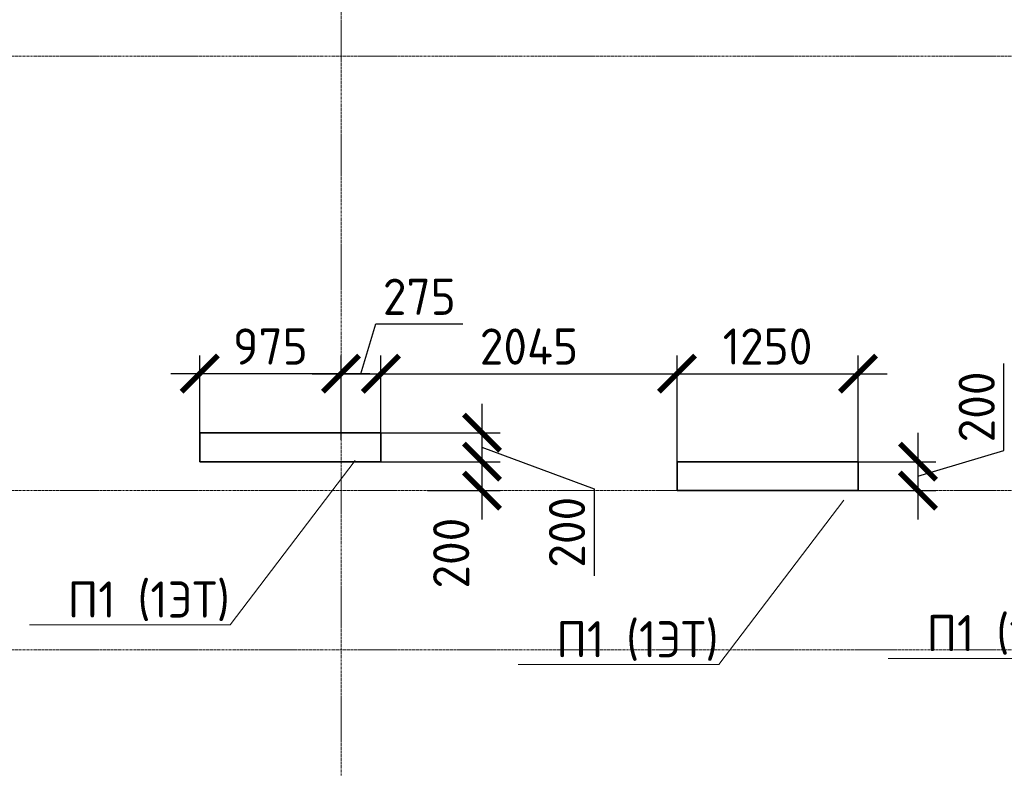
# Model space of a CAD drawing. Header units: millimetres. Extents: x 369815 to 1481759, y -423071 to -27917.
# Tile 150 of 256: x 480937 to 487735, y -113573 to -108402. Entities that reach past the tile are written whole.
import ezdxf
from ezdxf import colors
from ezdxf.entities.mleader import LeaderData, LeaderLine
from ezdxf.math import Vec2, Vec3

# ---------------------------------------------------------------- set-up
doc = ezdxf.new("R2010")
doc.units = ezdxf.units.MM
doc.linetypes.add('______5', pattern=[1100, 800, -100, 100, -100])
doc.linetypes.add('осевая', pattern=[50.8, 31.75, -6.35, 6.35, -6.35])
for name, color, linetype, lineweight in [('Выноски', 20, 'Continuous', 20), ('Оси', 40, '______5', 18), ('подоснова', 151, 'Continuous', 5), ('РАЗМЕРЫ', 1, 'Continuous', 9)]:
    doc.layers.add(name, color=color, linetype=linetype, lineweight=lineweight)
doc.layers.add('Колонна_ бетон', color=7, linetype='Continuous', lineweight=50, true_color=0xb4b496)
doc.styles.add('GOST-2.304_Type-B', font='GOST_Common.ttf')
doc.styles.add('ГОСТ', font='GOST_Common.ttf')
doc.dimstyles.new('СПДС', dxfattribs={"dimscale": 100, "dimtxt": 2.5, "dimasz": 2.5, "dimexe": 1.25, "dimexo": 0, "dimtad": 1, "dimdec": 0, "dimtxsty": 'GOST-2.304_Type-B', "dimblk": 'ARCHTICK', "dimcen": 2.5, "dimdle": 2, "dimadec": 0, "dimazin": 2, "dimtfac": 0.75, "dimtdec": 0, "dimtmove": 1, "dimatfit": 3, "dimfxl": 1, "dimtolj": 1, "dimarcsym": 1})

# ---------------------------------------------------------------- blocks, each defined once
blk = doc.blocks.new('оси2')
at = {"layer": 'Оси', "color": 16, "linetype": 'осевая', "lineweight": 0, "ltscale": 0.5, "transparency": 33554687}
for p, q in [((1024245.5, 5465.4), (1024245.5, -20739.3)), ((979200, -1392.9), (1032582.1, -1392.9)), ((979200, -4392.9), (1032582.1, -4392.9)), ((979200, -5492.9), (1032582.1, -5492.9))]:
    blk.add_line(p, q, dxfattribs=at)
blk = doc.blocks.new('_ArchTick')
at = {"color": 0, "linetype": 'ByBlock', "const_width": 0.15}
blk.add_lwpolyline([(-0.5, -0.5), (0.5, 0.5)], dxfattribs=at)
blk = doc.blocks.new('*D219')
at = {"layer": 'DEFPOINTS', "color": 0, "transparency": 16777216}
for p in [(483431, -110846.9), (483155.9, -111304.7), (483431, -111304.7)]:
    blk.add_point(p, dxfattribs=at)
at = {"layer": 'РАЗМЕРЫ', "color": 0, "lineweight": -2, "transparency": 16777216}
for p, q in [((483293.4, -110846.9), (483396.6, -110503.1)), ((483396.6, -110503.1), (483996.6, -110503.1)), ((483155.9, -111304.7), (483155.9, -110721.9)), ((483431, -111304.7), (483431, -110721.9)), ((482955.9, -110846.9), (483631, -110846.9))]:
    blk.add_line(p, q, dxfattribs=at)
at = {"layer": 'РАЗМЕРЫ', "color": 0, "lineweight": -2, "transparency": 16777216, "xscale": 250, "yscale": 250, "zscale": 250, "rotation": 180}
blk.add_blockref('_ArchTick', (483155.9, -110846.9), dxfattribs=at)
at = {"layer": 'РАЗМЕРЫ', "color": 0, "lineweight": -2, "transparency": 16777216, "xscale": 250, "yscale": 250, "zscale": 250}
blk.add_blockref('_ArchTick', (483431, -110846.9), dxfattribs=at)
at = {"layer": 'РАЗМЕРЫ', "color": 0, "transparency": 16777216, "insert": (483696.6, -110315.6), "char_height": 250, "attachment_point": 5, "style": 'GOST-2.304_Type-B'}
blk.add_mtext('\\A1;275', dxfattribs=at)
blk = doc.blocks.new('*D220')
at = {"layer": 'DEFPOINTS', "color": 0, "transparency": 16777216}
for p in [(482181, -110846.9), (482181, -111304.7), (483155.9, -111304.7)]:
    blk.add_point(p, dxfattribs=at)
at = {"layer": 'РАЗМЕРЫ', "color": 0, "lineweight": -2, "transparency": 16777216}
for p, q in [((482181, -111304.7), (482181, -110721.9)), ((483155.9, -111304.7), (483155.9, -110721.9)), ((483355.9, -110846.9), (481981, -110846.9))]:
    blk.add_line(p, q, dxfattribs=at)
at = {"layer": 'РАЗМЕРЫ', "color": 0, "lineweight": -2, "transparency": 16777216, "xscale": 250, "yscale": 250, "zscale": 250, "rotation": 180}
blk.add_blockref('_ArchTick', (482181, -110846.9), dxfattribs=at)
at = {"layer": 'РАЗМЕРЫ', "color": 0, "lineweight": -2, "transparency": 16777216, "xscale": 250, "yscale": 250, "zscale": 250}
blk.add_blockref('_ArchTick', (483155.9, -110846.9), dxfattribs=at)
at = {"layer": 'РАЗМЕРЫ', "color": 0, "transparency": 16777216, "insert": (482668.4, -110659.4), "char_height": 250, "attachment_point": 5, "style": 'GOST-2.304_Type-B'}
blk.add_mtext('\\A1;975', dxfattribs=at)
blk = doc.blocks.new('*D221')
at = {"layer": 'DEFPOINTS', "color": 0, "transparency": 16777216}
for p in [(483431, -111254.7, -200), (483430.9, -111454.7, -200), (484129.1, -111454.7)]:
    blk.add_point(p, dxfattribs=at)
at = {"layer": 'РАЗМЕРЫ', "color": 0, "lineweight": -2, "transparency": 16777216}
for p, q in [((484129.1, -111054.7), (484129.1, -111654.7)), ((483431, -111254.7), (484254.1, -111254.7)), ((484129.1, -111354.7), (484903.6, -111642.2)), ((483430.9, -111454.7), (484254.1, -111454.7)), ((484903.6, -111642.2), (484903.6, -112242.2))]:
    blk.add_line(p, q, dxfattribs=at)
at = {"layer": 'РАЗМЕРЫ', "color": 0, "lineweight": -2, "transparency": 16777216, "xscale": 250, "yscale": 250, "zscale": 250}
for p, rotation in [((484129.1, -111254.7), 90), ((484129.1, -111454.7), 270)]:
    blk.add_blockref('_ArchTick', p, dxfattribs=dict(at, rotation=rotation))
at = {"layer": 'РАЗМЕРЫ', "color": 0, "transparency": 16777216, "insert": (484716.1, -111942.2), "char_height": 250, "attachment_point": 5, "rotation": 90, "style": 'GOST-2.304_Type-B'}
blk.add_mtext('\\A1;200', dxfattribs=at)
blk = doc.blocks.new('*D222')
at = {"layer": 'DEFPOINTS', "color": 0, "transparency": 16777216}
for p in [(483842.5, -111454.7), (483754.1, -111654.7, -560), (484129.1, -111654.7)]:
    blk.add_point(p, dxfattribs=at)
at = {"layer": 'РАЗМЕРЫ', "color": 0, "lineweight": -2, "transparency": 16777216}
for p, q in [((484129.1, -111254.7), (484129.1, -111854.7)), ((483842.5, -111454.7), (484254.1, -111454.7)), ((483754.1, -111654.7), (484254.1, -111654.7))]:
    blk.add_line(p, q, dxfattribs=at)
at = {"layer": 'РАЗМЕРЫ', "color": 0, "lineweight": -2, "transparency": 16777216, "xscale": 250, "yscale": 250, "zscale": 250}
for p, rotation in [((484129.1, -111454.7), 90), ((484129.1, -111654.7), 270)]:
    blk.add_blockref('_ArchTick', p, dxfattribs=dict(at, rotation=rotation))
at = {"layer": 'РАЗМЕРЫ', "color": 0, "transparency": 16777216, "insert": (483916.6, -112086.4), "char_height": 250, "attachment_point": 5, "rotation": 90, "style": 'GOST-2.304_Type-B'}
blk.add_mtext('\\A1;200', dxfattribs=at)
blk = doc.blocks.new('*D223')
at = {"layer": 'DEFPOINTS', "color": 0, "transparency": 16777216}
for p in [(485476, -110846.9), (483431, -111304.7), (485476, -111504.7)]:
    blk.add_point(p, dxfattribs=at)
at = {"layer": 'РАЗМЕРЫ', "color": 0, "lineweight": -2, "transparency": 16777216}
for p, q in [((483431, -111304.7), (483431, -110721.9)), ((485476, -111504.7), (485476, -110721.9)), ((483231, -110846.9), (485676, -110846.9))]:
    blk.add_line(p, q, dxfattribs=at)
at = {"layer": 'РАЗМЕРЫ', "color": 0, "lineweight": -2, "transparency": 16777216, "xscale": 250, "yscale": 250, "zscale": 250, "rotation": 180}
blk.add_blockref('_ArchTick', (483431, -110846.9), dxfattribs=at)
at = {"layer": 'РАЗМЕРЫ', "color": 0, "lineweight": -2, "transparency": 16777216, "xscale": 250, "yscale": 250, "zscale": 250}
blk.add_blockref('_ArchTick', (485476, -110846.9), dxfattribs=at)
at = {"layer": 'РАЗМЕРЫ', "color": 0, "transparency": 16777216, "insert": (484453.5, -110659.4), "char_height": 250, "attachment_point": 5, "style": 'GOST-2.304_Type-B'}
blk.add_mtext('\\A1;2045', dxfattribs=at)
blk = doc.blocks.new('*D224')
at = {"layer": 'DEFPOINTS', "color": 0, "transparency": 16777216}
for p in [(486726, -110846.9), (485476, -111504.7), (486726, -111504.7)]:
    blk.add_point(p, dxfattribs=at)
at = {"layer": 'РАЗМЕРЫ', "color": 0, "lineweight": -2, "transparency": 16777216}
for p, q in [((485476, -111504.7), (485476, -110721.9)), ((486726, -111504.7), (486726, -110721.9)), ((485276, -110846.9), (486926, -110846.9))]:
    blk.add_line(p, q, dxfattribs=at)
at = {"layer": 'РАЗМЕРЫ', "color": 0, "lineweight": -2, "transparency": 16777216, "xscale": 250, "yscale": 250, "zscale": 250, "rotation": 180}
blk.add_blockref('_ArchTick', (485476, -110846.9), dxfattribs=at)
at = {"layer": 'РАЗМЕРЫ', "color": 0, "lineweight": -2, "transparency": 16777216, "xscale": 250, "yscale": 250, "zscale": 250}
blk.add_blockref('_ArchTick', (486726, -110846.9), dxfattribs=at)
at = {"layer": 'РАЗМЕРЫ', "color": 0, "transparency": 16777216, "insert": (486101, -110659.4), "char_height": 250, "attachment_point": 5, "style": 'GOST-2.304_Type-B'}
blk.add_mtext('\\A1;1250', dxfattribs=at)
blk = doc.blocks.new('*D225')
at = {"layer": 'DEFPOINTS', "color": 0, "transparency": 16777216}
for p in [(486725.9, -111454.7), (486726, -111654.7, -560), (487138.6, -111654.7)]:
    blk.add_point(p, dxfattribs=at)
at = {"layer": 'РАЗМЕРЫ', "color": 0, "lineweight": -2, "transparency": 16777216}
for p, q in [((487732.3, -111376.6), (487732.3, -110776.6)), ((487138.6, -111254.7), (487138.6, -111854.7)), ((487138.6, -111554.7), (487732.3, -111376.6)), ((486725.9, -111454.7), (487263.6, -111454.7)), ((486726, -111654.7), (487263.6, -111654.7))]:
    blk.add_line(p, q, dxfattribs=at)
at = {"layer": 'РАЗМЕРЫ', "color": 0, "lineweight": -2, "transparency": 16777216, "xscale": 250, "yscale": 250, "zscale": 250}
for p, rotation in [((487138.6, -111454.7), 90), ((487138.6, -111654.7), 270)]:
    blk.add_blockref('_ArchTick', p, dxfattribs=dict(at, rotation=rotation))
at = {"layer": 'РАЗМЕРЫ', "color": 0, "transparency": 16777216, "insert": (487544.8, -111076.6), "char_height": 250, "attachment_point": 5, "rotation": 90, "style": 'GOST-2.304_Type-B'}
blk.add_mtext('\\A1;200', dxfattribs=at)
blk = doc.blocks.new('_None')

msp = doc.modelspace()

# ---------------------------------------------------------------- linework, layer by layer
at = {"layer": 'Колонна_ бетон', "color": 180, "linetype": 'Continuous', "lineweight": 35, "transparency": 33554687}
for p, q in [((482180.9, -111254.7, 360), (482180.9, -111454.7, 360)), ((483430.9, -111254.7, 360), (482180.9, -111254.7, 360)), ((483430.9, -111454.7, 360), (483430.9, -111254.7, 360)), ((483430.9, -111454.7, 360), (482180.9, -111454.7, 360)), ((485475.9, -111454.7, 360), (485475.9, -111654.7, 360)), ((486725.9, -111454.7, 360), (485475.9, -111454.7, 360)), ((486725.9, -111454.7, 360), (486725.9, -111654.7, 360)), ((485475.9, -111654.7, 360), (486725.9, -111654.7, 360))]:
    msp.add_line(p, q, dxfattribs=at)

# ---------------------------------------------------------------- block references
at = {"layer": 'РАЗМЕРЫ'}
msp.add_blockref('оси2', (-541089.5, -107261.8), dxfattribs=at)

# ---------------------------------------------------------------- texts
at = {"layer": 'Выноски'}
note = msp.add_mtext_static_columns([''] * 2, width=18679.731, gutter_width=20.2, height=0, dxfattribs=dict(at, insert=(393294.8, -99507.3), char_height=250, attachment_point=1, style='ГОСТ'))
for column, words in zip([note] + note.columns.linked_columns, ['\\pi1500;{\\H2x;Общие указания:}\\P1.^IРабочая документация разработана в соответствии с заданием на проектирование, требованиями {\\H3x; }действующих технических регламентов, стандартов, сводов правил и других документов, содержащих установленные {\\H1.16667x; }требования.{\\H1.77778x; }\\P2.^IРабочая документация выполнена в соответствии со следующими нормативными и техническими {\\H1.57407x; }документами:{\\H1.64198x; }\\P-^IСП 20.13330.2016 "Нагрузки и воздействия";{\\H1.61934x; }\\P-^IСП 63.13330.2018 "Бетонные и железобетонные конструкции. Основные положения";{\\H1.62689x; }\\P-^IСП 70.13330.2012 "Несущие и ограждающие конструкции".{\\H1.62437x; }\\P4.^IЗа относительную отметку 0,000 принята отметка чистого пола первого этажа, соответствующая {\\H1.62521x; }абсолютной отметке 648,00 в Балтийской системе высот.{\\H1.62493x; }\\P{\\fISOCPEUR|b0|i0|c204|p34;5.^IПеречень видов работ, для которых необходимо составлять акты освидетельствования скрытых \\H1.62502x; \\H0.61538x;работ:\\H1.62499x; \\H0.61539x;\\P-^Iсоответствие арматуры (длина, диаметры, распределение по площади элементов, количество и т.д.), \\H1.725x; \\H0.57971x;закладных деталей рабочим чертежам;\\H1.67917x; \\H0.59553x;\\P-^Iустройство и армирование монолитных стен;\\H1.60694x; \\H0.6223x;\\P-^Iосвидетельствование опалубки перед бетонированием;\\H1.63102x; \\H0.61311x;\\P-^Iотбор контрольных проб бетона;\\H1.62299x; \\H0.61615x;\\P-^Iсоответствие законченных железобетонных конструкций проекту с отображением качества работ;\\H1.62567x; \\H0.61513x;\\P-^Iустройство монолитных конструкций, выполняемых в зимнее время;\\H1.62478x; \\H0.61547x;\\P\\fISOCPEUR|b0|i0|c0|p34;6.^I\\fISOCPEUR|b0|i0|c204|p34;Запрещается выполнение последующих работ при отсутствии актов освидетельствования \\H1.62507x; \\H0.61536x;предшествующих скрытых работ во всех случаях.\\H1.62498x; \\H0.61539x;\\P\\fISOCPEUR|b0|i0|c0|p34;7.^I\\fISOCPEUR|b0|i0|c204|p34;Арматура класса А240 и А500С по ГОСТ 34028-2016, материал монолитных конструкций - бетон \\H1.62501x; \\H0.61538x;тяжелый класса В25 по ГОСТ 26633-2015.\\H1.625x; \\H0.61539x;\\P\\fISOCPEUR|b0|i0|c0|p34;8.^I\\fISOCPEUR|b0|i0|c204|p34;Работы по бетонированию монолитных конструкций вести в соответствии со СП 70.13330.2012 \\H1.625x; \\H0.61538x;"Несущие и ограждающие конструкции".\\H1.625x; \\H0.61538x;\\P\\fISOCPEUR|b0|i0|c0|p34;9.^I\\fISOCPEUR|b0|i0|c204|p34;Все строительно-монтажные работы необходимо выполнять в соответствии со СНиП 12-03-2001 \\H1.625x; \\H0.61538x;"Безопасность труда в строительстве. Часть 1. Общие требования.", Безопасность труда в строительстве. Часть \\H1.625x; \\H0.61538x;2. Строительное производство". Строительство здания должно производиться в соответствии с проектом \\H1.625x; \\H0.61538x;производства работ (ППР).\\H1.725x; \\H0.57971x;\\P\\fISOCPEUR|b0|i0|c0|p34;10.^I\\fISOCPEUR|b0|i0|c204|p34;При отсутствии ППР производство строительно-монтажных работ запрещается.\\H1.67917x; \\H0.59553x;\\P\\fISOCPEUR|b0|i0|c0|p34;11.^I\\fISOCPEUR|b0|i0|c204|p34;Бетон следует укладывать в бетонные конструкции горизонтальными слоями одинаковой толщины без \\H1.60694x; \\H0.6223x;разрывов, с последовательным направлением укладки в одну сторону во всех слоях.\\H1.63102x; \\H0.61311x;\\P\\fISOCPEUR|b0|i0|c0|p34;12.^I\\fISOCPEUR|b0|i0|c204|p34;В начальный период твердения бетон необходимо защищать от попадания атмосферных осадков или \\H1.62299x; \\H0.61615x;потерь влаги.\\H1.62567x; \\H0.61513x;\\P\\fISOCPEUR|b0|i0|c0|p34;13.^I\\fISOCPEUR|b0|i0|c204|p34;Уход за свежеуложенным бетоном начинать сразу после укладки бетонной смеси и осуществлять до \\H1.62478x; \\H0.61547x;достижения прочности бетона не менее 70% от проектной.\\H1.62507x; \\H0.61536x;\\P\\fISOCPEUR|b0|i0|c0|p34;14.^I\\fISOCPEUR|b0|i0|c204|p34;Проект рассчитан на производство работ в период положительных температур. В случае выполнения \\H1.62498x; \\H0.61539x;работ при отрицательных температурах необходимо выполнять требования СНиП часть 3 по производству работ \\H1.62501x; \\H0.61538x;и ППР.\\H1.625x; \\H0.61539x;\\P\\fISOCPEUR|b0|i0|c0|p34;15.^I\\fISOCPEUR|b0|i0|c204|p34;При минимальной температуре воздуха до минус 15°С допускается:\\H1.625x; \\H0.61538x;\\P-^Iвыдерживание бетона в конструкции методом термоса, при предварительном разогреве бетонной \\H1.625x; \\H0.61538x;смеси, \\H1.625x; \\H0.61538x;\\P-^Iфорсированный электроразогрев бетона в конструкции с повторным уплотнением.\\H1.625x; \\H0.61538x;\\PПри минимальной температуре воздуха до минус 25°С допускается:\\H1.625x; \\H0.61538x;\\P-^Iобогрев бетона в греющей опалубке с помощью низкотемпературных электронагревателей,\\H1.625x; \\H0.61538x;\\P-^Iэлектродный сквозной прогреб бетона,\\H1.625x; \\H0.61538x;\\P-^Iэлектрообогрев с помощью греющего провода.\\H1.625x; \\H0.61538x;\\P}16.^IЗаполнителем для бетона служит щебень твердых пород, наибольшая фракция щебня не должна превышать {\\H1.625x; }40мм.{\\H1.625x; }\\P17.^IВ процессе бетонирования обеспечить соблюдение защитных слоев и мест положения рабочей арматуры {\\H1.625x; }согласно проекту. Величина защитного слоя продольной рабочей арматуры у боковых граней стен монолитных {\\H1.625x; }участков должны быть не менее 20мм и не менее диаметра продольной рабочей арматуры конструкции, величина {\\H1.625x; }защитного слоя поперечной арматуры - не менее 10мм. {\\H1.625x; }\\P\\pi0;             18.Крестовые соединения стержней продольной и поперечной арматуры, соединение стержней продольной {\\H1.625x; }арматуры по длине выполнить вязкой отожженой проволокой диаметром 2,0-3,0мм.{\\H1.625x; }\\P\\pi1500;{\\H1.625x; }', '']):
    column.text = words

# ---------------------------------------------------------------- dimensions: what is measured, and where the dimension line sits
at = {"layer": 'РАЗМЕРЫ', "color": 146, "true_color": 0x006272}
for base, p1, p2, picture, middle in [((483431, -110846.9, 560), (483155.9, -111304.7, 560), (483431, -111304.7, 560), '*D219', (483459.1, -110315.6, 560)), ((482181, -110846.9, 560), (483155.9, -111304.7, 560), (482181, -111304.7, 560), '*D220', (482668.4, -110659.4, 560)), ((485476, -110846.9, 560), (483431, -111304.7, 560), (485476, -111504.7, 560), '*D223', (484453.5, -110659.4, 560)), ((486726, -110846.9, 560), (485476, -111504.7, 560), (486726, -111504.7, 560), '*D224', (486101, -110659.4, 560))]:
    dim = msp.add_linear_dim(base=base, p1=p1, p2=p2, dimstyle='СПДС', override={"dimtofl": 0}, dxfattribs=at)
    dim.commit()
    dim.dimension.update_dxf_attribs({"geometry": picture, "text_midpoint": middle})
dim = msp.add_linear_dim(base=(487138.6, -111654.7, 560), p1=(486725.9, -111454.7, 560), p2=(486726, -111654.7), angle=90, dimstyle='СПДС', override={"dimtofl": 0}, dxfattribs=at)
dim.commit()
dim.dimension.update_dxf_attribs({"geometry": '*D225', "text_midpoint": (487544.8, -111314.1, 560)})
for base, p1, p2, picture, middle in [((484129.1, -111454.7, 560), (483431, -111254.7, 360), (483430.9, -111454.7, 360), '*D221', (484903.6, -111704.7, 560)), ((484129.1, -111654.7, 560), (483842.5, -111454.7, 560), (483754.1, -111654.7), '*D222', (484104.1, -112086.4, 560))]:
    dim = msp.add_linear_dim(base=base, p1=p1, p2=p2, angle=90, dimstyle='СПДС', override={"dimtofl": 0}, dxfattribs=at)
    dim.commit()
    dim.dimension.update_dxf_attribs({"geometry": picture, "text_midpoint": middle, "dimtype": 160})

# ---------------------------------------------------------------- leaders
at = {"layer": 'подоснова', "color": 4, "ltscale": 0.3}
ml = msp.add_multileader_mtext('Standard', dxfattribs=at)
ml.set_content('П1 (1ЭТ)', color=4, style='GOST-2.304_Type-B')
ml.set_leader_properties(color=256, linetype='ByLayer', lineweight=15)
ml.set_arrow_properties(name='NONE')
ml.build(insert=Vec2(0, 0))
ml.multileader.update_dxf_attribs({"text_left_attachment_type": 6, "text_right_attachment_type": 6, "dogleg_length": 0.1, "arrow_head_size": 18})
ctx = ml.context
ctx.base_point, ctx.char_height, ctx.arrow_head_size, ctx.landing_gap_size, ctx.plane_origin = Vec3(481265.6, -112581.8, 7617.4), 250, 18, 20, Vec3(473410.7, -111313.9, 7617.4)
ctx.left_attachment, ctx.right_attachment, ctx.text_align_type = 6, 6, 1
notes = []
notes.append((ctx, [(1, (1, 1, 0), (482391.4, -112581.8, 7617.4), (-1, 0), 0.1, [(0, [(483253.6, -111446, 7617.4)], 0, [])])]))
ctx.mtext.insert, ctx.mtext.alignment, ctx.mtext.flow_direction = Vec3(481828.5, -112281.8, 7617.4), 2, 5
ml = msp.add_multileader_mtext('Standard', dxfattribs=at)
ml.set_content('П1 (1ЭТ)', color=4, style='GOST-2.304_Type-B')
ml.set_leader_properties(color=256, linetype='ByLayer', lineweight=15)
ml.set_arrow_properties(name='NONE')
ml.build(insert=Vec2(0, 0))
ml.multileader.update_dxf_attribs({"text_left_attachment_type": 6, "text_right_attachment_type": 6, "dogleg_length": 0.1, "arrow_head_size": 18})
ctx = ml.context
ctx.base_point, ctx.char_height, ctx.arrow_head_size, ctx.landing_gap_size, ctx.plane_origin = Vec3(487195.1, -112814.2, 7617.4), 250, 18, 20, Vec3(479340.1, -111546.3, 7617.4)
ctx.left_attachment, ctx.right_attachment, ctx.text_align_type = 6, 6, 1
notes.append((ctx, [(1, (1, 1, 0), (488320.8, -112814.2, 7617.4), (-1, 0), 0.1, [(0, [(489183, -111678.4, 7617.4)], 0, [])])]))
ctx.mtext.insert, ctx.mtext.alignment, ctx.mtext.flow_direction = Vec3(487757.9, -112514.2, 7617.4), 2, 5
ml = msp.add_multileader_mtext('Standard', dxfattribs=at)
ml.set_content('П1 (1ЭТ)', color=4, style='GOST-2.304_Type-B')
ml.set_leader_properties(color=256, linetype='ByLayer', lineweight=15)
ml.set_arrow_properties(name='NONE')
ml.build(insert=Vec2(0, 0))
ml.multileader.update_dxf_attribs({"text_left_attachment_type": 6, "text_right_attachment_type": 6, "dogleg_length": 0.1, "arrow_head_size": 18})
ctx = ml.context
ctx.base_point, ctx.char_height, ctx.arrow_head_size, ctx.landing_gap_size, ctx.plane_origin = Vec3(484639.6, -112856, 7617.4), 250, 18, 20, Vec3(476784.6, -111588.1, 7617.4)
ctx.left_attachment, ctx.right_attachment, ctx.text_align_type = 6, 6, 1
notes.append((ctx, [(1, (1, 1, 0), (485765.3, -112856, 7617.4), (-1, 0), 0.1, [(0, [(486627.6, -111720.2, 7617.4)], 0, [])])]))
ctx.mtext.insert, ctx.mtext.alignment, ctx.mtext.flow_direction = Vec3(485202.4, -112556, 7617.4), 2, 5
for ctx, leaders in notes:
    for number, flags, end, landing, length, lines in leaders:
        leader = LeaderData()
        leader.index, (leader.has_last_leader_line, leader.has_dogleg_vector, leader.attachment_direction) = number, flags
        leader.last_leader_point, leader.dogleg_vector, leader.dogleg_length = Vec3(end), Vec3(landing), length
        for number, points, colour, breaks in lines:
            line = LeaderLine()
            line.index, line.vertices, line.color, line.breaks = number, Vec3.list(points), colors.encode_raw_color(colour), breaks
            leader.lines.append(line)
        ctx.leaders.append(leader)

doc.saveas('drawing.dxf')
